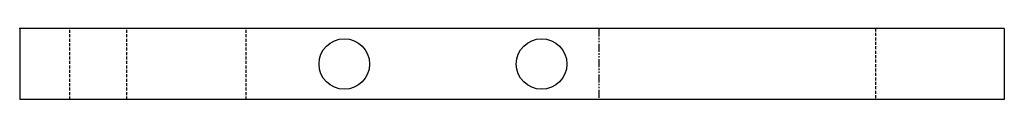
# Model space of a CAD drawing. Header units: millimetres. Extents: x 0 to 1013, y 0 to 73.
import ezdxf

# ---------------------------------------------------------------- set-up
doc = ezdxf.new("R2010")
doc.units = ezdxf.units.MM
doc.header["$PDSIZE"] = -1
for name, pattern in [('SLD-İki-Kısa-Kesik-Çizgili-Uzun-Kesik-Çizgi', [15.748, 8.128, -1.524, 1.524, -1.524, 1.524, -1.524]), ('SLD-Kesik', [4.572, 3.048, -1.524]), ('SLD-Sürekli', [0])]:
    doc.linetypes.add(name, pattern=pattern)

msp = doc.modelspace()

# ---------------------------------------------------------------- linework, layer by layer
at = {"color": 7, "linetype": 'SLD-Sürekli', "lineweight": 25}
for p, q in [((0.4, 73.4), (0.4, 0.4)), ((1012.6, 73.4), (0.4, 73.4)), ((1012.6, 73.4), (1012.6, 0.4)), ((1012.6, 0.4), (0.4, 0.4))]:
    msp.add_line(p, q, dxfattribs=at)
at = {"color": 7, "linetype": 'SLD-Kesik'}
for p, q in [((52.1, 0.4), (52.1, 73.4)), ((110.4, 0.4), (110.4, 73.4)), ((233.3, 0.4), (233.3, 73.4)), ((880.1, 73.4), (880.1, 0.4))]:
    msp.add_line(p, q, dxfattribs=at)
at = {"color": 7, "linetype": 'SLD-İki-Kısa-Kesik-Çizgili-Uzun-Kesik-Çizgi'}
msp.add_line((595.7, 73.4), (595.7, 0.4), dxfattribs=at)
at = {"color": 7, "linetype": 'SLD-Sürekli', "lineweight": 25}
for centre in [(334.1, 36.9), (536.9, 36.9)]:
    msp.add_circle(centre, 26, dxfattribs=at)
at = {"color": 7, "linetype": 'SLD-Sürekli'}
msp.add_point((0.4, 73.4), dxfattribs=at)

doc.saveas('drawing.dxf')
